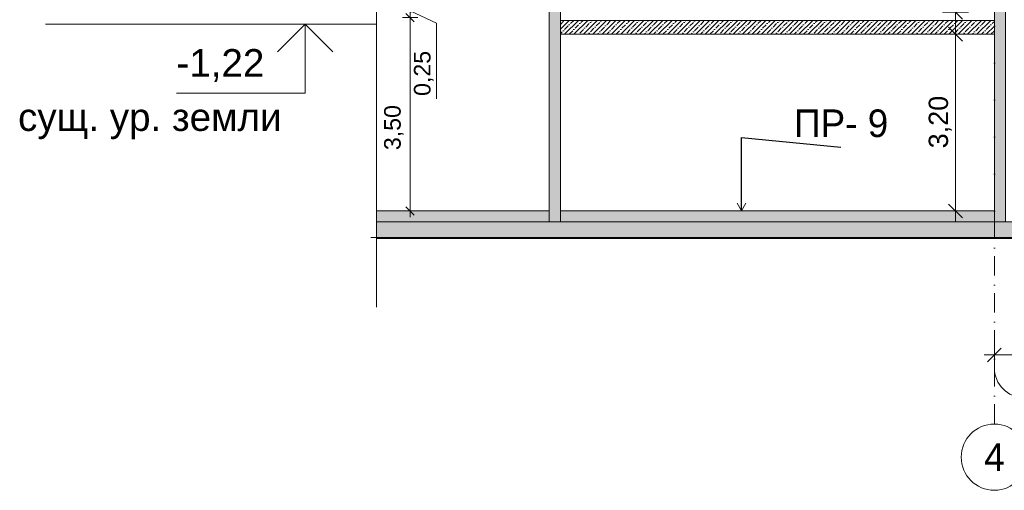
# Model space of a CAD drawing. Header units: millimetres. Extents: x -467606 to 1964440, y -17510 to 201584.
# Tile 1 of 43: x -467606 to -449776, y -9659 to -1138. Entities that reach past the tile are written whole.
import ezdxf

# ---------------------------------------------------------------- set-up
doc = ezdxf.new("R2010")
doc.units = ezdxf.units.MM
doc.header["$MEASUREMENT"] = 0
doc.linetypes.add('Штрихпунктирная', pattern=[670.277762, 352.777767, -176.388884, 0, -141.111112])
for name, color, linetype, lineweight in [('0_Ном._пера__1', 7, 'Continuous', 0), ('0_Ном._пера__120', 7, 'Continuous', 0), ('0_Ном._пера__2', 8, 'Continuous', 15), ('S - строительный объем.АР_Ном._пера__1', 7, 'Continuous', 0), ('АР-вертикальная связь - Лестница.АР_Ном._пера__1', 7, 'Continuous', 0), ('АР-Стены_внутренние_пилоны.АР_Ном._пера__1', 7, 'Continuous', 0), ('АР-Стены_внутренние_пилоны.АР_Ном._пера__41', 7, 'Continuous', 20), ('АР-Чертеж-Размеры.АР_Ном._пера__1', 7, 'Continuous', 0), ('АР-Чертеж-Размеры.АР_Ном._пера__120', 7, 'Continuous', 0), ('АР-Чертеж-Размеры.АР_Ном._пера__141', 7, 'Continuous', 5)]:
    doc.layers.add(name, color=color, linetype=linetype, lineweight=lineweight)
doc.layers.add('АР-вертикальная связь - Лестница.АР_Ном._пера__180', color=7, linetype='Continuous', lineweight=5, true_color=0xd6cda7)
doc.layers.add('АР-Чертеж-Размеры.АР', color=7, linetype='Continuous')
doc.styles.add('РЎР“Р•РќР•Р\xa0Р\x98Р\xa0_РЎРўР\x98Р›Р¬_1', font='arial.ttf')
doc.styles.add('РЎР“Р•РќР•Р\xa0Р\x98Р\xa0_РЎРўР\x98Р›Р¬_3', font='GOTHIC.TTF')
doc.linetypes.add('Линия Разрыва', pattern='A,0,[1,16 Р\xa0Р°Р·СЂРµР· 2-2. РљРѕСЂРїСѓСЃ 21.Shx,S=15.679026,R=0,X=0,Y=0],-1975.557214,0', length=1975.557214)
doc.dimstyles.new('СГЕНЕРИР_СТИЛЬ__2', dxfattribs={"dimtxt": 350, "dimasz": 237.5, "dimexe": 0.18, "dimexo": 300000, "dimgap": 0, "dimtad": 1, "dimlfac": 0.001, "dimzin": 0, "dimdsep": 46, "dimtxsty": 'РЎР“Р•РќР•Р\xa0Р\x98Р\xa0_РЎРўР\x98Р›Р¬_1', "dimblk": 'ARROWHEAD_6', "dimblk1": 'ARROWHEAD_6', "dimblk2": 'ARROWHEAD_6', "dimcen": 0.09, "dimclrd": 7, "dimclre": 7, "dimclrt": 7, "dimadec": 0, "dimazin": 0, "dimtfac": 1, "dimtdec": 4, "dimtmove": 0, "dimatfit": 3, "dimfxl": 1, "dimtolj": 1, "dimtzin": 0, "dimarcsym": 0})
doc.dimstyles.new('СГЕНЕРИР_СТИЛЬ__3', dxfattribs={"dimtxt": 350, "dimasz": 237.5, "dimexe": 0.18, "dimexo": 300000, "dimgap": 0, "dimtad": 1, "dimlfac": 0.001, "dimzin": 0, "dimdsep": 46, "dimtxsty": 'РЎР“Р•РќР•Р\xa0Р\x98Р\xa0_РЎРўР\x98Р›Р¬_1', "dimblk": 'ARROWHEAD_6', "dimblk1": 'ARROWHEAD_6', "dimblk2": 'ARROWHEAD_6', "dimcen": 0.09, "dimclrd": 7, "dimclre": 7, "dimclrt": 7, "dimadec": 0, "dimazin": 0, "dimtfac": 1, "dimtdec": 4, "dimtmove": 2, "dimatfit": 3, "dimfxl": 1, "dimtolj": 1, "dimtzin": 0, "dimarcsym": 0})
doc.dimstyles.new('СГЕНЕРИР_СТИЛЬ__4', dxfattribs={"dimtxt": 350, "dimasz": 237.5, "dimexe": 0.18, "dimexo": 300000, "dimgap": 0, "dimtad": 1, "dimtih": 1, "dimtoh": 1, "dimlfac": 0.001, "dimzin": 0, "dimdsep": 46, "dimtxsty": 'РЎР“Р•РќР•Р\xa0Р\x98Р\xa0_РЎРўР\x98Р›Р¬_1', "dimblk": 'ARROWHEAD_6', "dimblk1": 'ARROWHEAD_6', "dimblk2": 'ARROWHEAD_6', "dimcen": 0.09, "dimclrd": 7, "dimclre": 7, "dimclrt": 7, "dimadec": 0, "dimazin": 0, "dimtfac": 1, "dimtdec": 4, "dimtmove": 0, "dimatfit": 3, "dimfxl": 1, "dimtolj": 1, "dimtzin": 0, "dimarcsym": 0})
doc.dimstyles.new('СГЕНЕРИР_СТИЛЬ__5', dxfattribs={"dimtxt": 300, "dimasz": 142.5, "dimexe": 0.18, "dimexo": 0.0625, "dimgap": 0, "dimtad": 1, "dimlfac": 0.001, "dimzin": 0, "dimdsep": 46, "dimtxsty": 'РЎР“Р•РќР•Р\xa0Р\x98Р\xa0_РЎРўР\x98Р›Р¬_1', "dimblk": 'ARROWHEAD_6', "dimblk1": 'ARROWHEAD_6', "dimblk2": 'ARROWHEAD_6', "dimcen": 0.09, "dimse1": 1, "dimse2": 1, "dimclrd": 7, "dimclre": 7, "dimclrt": 7, "dimadec": 0, "dimazin": 0, "dimtfac": 1, "dimtdec": 4, "dimtmove": 2, "dimatfit": 3, "dimfxl": 1, "dimtolj": 1, "dimtzin": 0, "dimarcsym": 0})
doc.dimstyles.new('СГЕНЕРИР_СТИЛЬ__9', dxfattribs={"dimtxt": 0.18, "dimasz": 152, "dimexe": 0.18, "dimexo": 0.0625, "dimgap": 0, "dimtad": 0, "dimtih": 1, "dimtoh": 1, "dimdec": 4, "dimzin": 0, "dimdsep": 46, "dimcen": 0.09, "dimadec": 0, "dimazin": 0, "dimtfac": 1, "dimtdec": 4, "dimtmove": 0, "dimatfit": 3, "dimldrblk": 'ARROWHEAD_14', "dimfxl": 1, "dimtolj": 1, "dimtzin": 0, "dimarcsym": 0})
pattern_1 = [(45, (0, 0), (-84.852814, 84.852814), []), (45, (-42.43, 42.43), (-84.852814, 84.852814), [90, -30, 0, -30])]

# ---------------------------------------------------------------- blocks, each defined once
blk = doc.blocks.new('Линия_3_3', base_point=(-449955, 3968))
at = {"layer": '0_Ном._пера__1', "color": 7, "linetype": 'Continuous', "lineweight": 0}
blk.add_circle((-449955, -9059), 600, dxfattribs=at)
at = {"layer": '0_Ном._пера__120', "color": 7, "linetype": 'Штрихпунктирная', "lineweight": 0}
blk.add_line((-449955, 3968), (-449955, -8459), dxfattribs=at)
blk = doc.blocks.new('*D260')
at = {"layer": 'АР-Чертеж-Размеры.АР_Ном._пера__1', "color": 7, "linetype": 'Continuous', "lineweight": 0, "transparency": 16777216}
for p, q in [((-450426, -1400), (-450894, -1400)), ((-450785, -1275), (-450535, -1525)), ((-450660, -4600), (-450660, -1400)), ((-450426, -4600), (-450894, -4600)), ((-450785, -4475), (-450535, -4725)), ((-450660, -4787), (-450660, -4600))]:
    blk.add_line(p, q, dxfattribs=at)
at = {"layer": 'АР-Чертеж-Размеры.АР_Ном._пера__1', "color": 7, "lineweight": 0, "transparency": 16777216, "insert": (-450730, -3467), "char_height": 350, "attachment_point": 7, "rotation": 90, "style": 'РЎР“Р•РќР•Р\xa0Р\x98Р\xa0_РЎРўР\x98Р›Р¬_1'}
blk.add_mtext('\\A1;{\\pql;\\fArial|b0|i0|c204|p0;\\W1.000000;3,20}', dxfattribs=at)
blk = doc.blocks.new('ARROWHEAD_6')
at = {"color": 0, "linetype": 'Continuous', "lineweight": 0}
for p, q in [((0, 0), (-1, 0)), ((-0.5, -0.5), (0.5, 0.5))]:
    blk.add_line(p, q, dxfattribs=at)
blk = doc.blocks.new('*D261')
at = {"layer": 'АР-Чертеж-Размеры.АР_Ном._пера__1', "color": 7, "linetype": 'Continuous', "lineweight": 0, "transparency": 16777216}
for p, q in [((-450660, -1000), (-450660, 3700)), ((-450785, -875), (-450535, -1125)), ((-450426, -1000), (-450894, -1000)), ((-450660, -1400), (-450660, -1000)), ((-450426, -1400), (-450894, -1400)), ((-450785, -1275), (-450535, -1525))]:
    blk.add_line(p, q, dxfattribs=at)
blk = doc.blocks.new('*D272')
at = {"layer": 'АР-Чертеж-Размеры.АР_Ном._пера__1', "color": 7, "linetype": 'Continuous', "lineweight": 0, "transparency": 16777216}
for p, q in [((-448194, -1400), (-448663, -1400)), ((-448554, -1275), (-448304, -1525)), ((-448429, -4600), (-448429, -1400)), ((-448194, -4600), (-448663, -4600)), ((-448554, -4475), (-448304, -4725)), ((-448429, -4787), (-448429, -4600))]:
    blk.add_line(p, q, dxfattribs=at)
at = {"layer": 'АР-Чертеж-Размеры.АР_Ном._пера__1', "color": 7, "lineweight": 0, "transparency": 16777216, "insert": (-448499, -3467), "char_height": 350, "attachment_point": 7, "rotation": 90, "style": 'РЎР“Р•РќР•Р\xa0Р\x98Р\xa0_РЎРўР\x98Р›Р¬_1'}
blk.add_mtext('\\A1;{\\pql;\\fArial|b0|i0|c204|p0;\\W1.000000;3,20}', dxfattribs=at)
blk = doc.blocks.new('*D278')
at = {"layer": 'АР-Чертеж-Размеры.АР_Ном._пера__1', "color": 7, "linetype": 'Continuous', "lineweight": 0, "transparency": 16777216}
for p, q in [((-448554, -875), (-448304, -1125)), ((-448429, -1075), (-448058, -791)), ((-448194, -1000), (-448663, -1000)), ((-448554, -1025), (-448304, -1275)), ((-448429, -1150), (-448429, -1000)), ((-448428, -1068), (-448429, -1082)), ((-448194, -1150), (-448663, -1150))]:
    blk.add_line(p, q, dxfattribs=at)
blk = doc.blocks.new('*D286')
at = {"layer": 'АР-Чертеж-Размеры.АР_Ном._пера__1', "color": 7, "linetype": 'Continuous', "lineweight": 0, "transparency": 16777216}
for p, q in [((-460536, -4600), (-460536, -1100)), ((-460395, -4600), (-460676, -4600)), ((-460536, -4712), (-460536, -4600))]:
    blk.add_line(p, q, dxfattribs=at)
at = {"layer": 'АР-Чертеж-Размеры.АР_Ном._пера__120', "color": 7, "linetype": 'Continuous', "lineweight": 0, "transparency": 16777216}
for p, q in [((-460536, -975), (-460061, -1198)), ((-460061, -1198), (-460061, -1667)), ((-460061, -1667), (-460061, -2568))]:
    blk.add_line(p, q, dxfattribs=at)
at = {"layer": 'АР-Чертеж-Размеры.АР_Ном._пера__141', "color": 7, "linetype": 'Continuous', "lineweight": 5, "transparency": 16777216}
for p, q in [((-460611, -1025), (-460461, -1175)), ((-460611, -4525), (-460461, -4675))]:
    blk.add_line(p, q, dxfattribs=at)
at = {"layer": 'АР-Чертеж-Размеры.АР_Ном._пера__120', "color": 7, "lineweight": 0, "transparency": 16777216, "char_height": 300, "attachment_point": 7, "rotation": 90, "style": 'РЎР“Р•РќР•Р\xa0Р\x98Р\xa0_РЎРўР\x98Р›Р¬_1'}
for s, insert in [('\\A1;{\\pql;\\fArial|b0|i0|c204|p0;\\W1.000000;0,25}', (-460111, -2518)), ('\\A1;{\\pql;\\fArial|b0|i0|c204|p0;\\W1.000000;3,50}', (-460651, -3499))]:
    blk.add_mtext(s, dxfattribs=dict(at, insert=insert))
blk = doc.blocks.new('*D287')
at = {"layer": 'АР-Чертеж-Размеры.АР_Ном._пера__1', "color": 7, "linetype": 'Continuous', "lineweight": 0, "transparency": 16777216}
for p, q in [((-460536, -850), (-460536, 1400)), ((-460395, -850), (-460676, -850)), ((-460536, -1100), (-460536, -850)), ((-460395, -1100), (-460676, -1100)), ((-460536, -4600), (-460536, -1100))]:
    blk.add_line(p, q, dxfattribs=at)
at = {"layer": 'АР-Чертеж-Размеры.АР_Ном._пера__120', "color": 7, "linetype": 'Continuous', "lineweight": 0, "transparency": 16777216}
for q in [(-460061, -1198), (-460524, -1008)]:
    blk.add_line((-460536, -975), q, dxfattribs=at)
at = {"layer": 'АР-Чертеж-Размеры.АР_Ном._пера__141', "color": 7, "linetype": 'Continuous', "lineweight": 5, "transparency": 16777216}
for p, q in [((-460611, -775), (-460461, -925)), ((-460611, -1025), (-460461, -1175))]:
    blk.add_line(p, q, dxfattribs=at)
blk = doc.blocks.new('Линейный Размер_46_3', base_point=(-462437, -1220))
at = {"layer": 'АР-Чертеж-Размеры.АР_Ном._пера__1', "color": 7, "linetype": 'Continuous', "lineweight": 0}
for p, q in [((-462437, -1220), (-462937, -1720)), ((-462437, -1220), (-462812, -1220)), ((-462437, -1220), (-462062, -1220)), ((-461937, -1720), (-462437, -1220)), ((-462437, -1220), (-462437, -2470)), ((-462437, -2470), (-464768, -2470))]:
    blk.add_line(p, q, dxfattribs=at)
at = {"layer": 'АР-Чертеж-Размеры.АР_Ном._пера__1', "color": 7, "lineweight": 0, "insert": (-464768, -2263), "char_height": 500, "attachment_point": 7, "style": 'РЎР“Р•РќР•Р\xa0Р\x98Р\xa0_РЎРўР\x98Р›Р¬_1'}
blk.add_mtext('\\A1;{\\pql;\\fArial|b0|i0|c204|p0;\\W1.000000;-1,22}', dxfattribs=at)
blk = doc.blocks.new('*D329')
at = {"layer": 'АР-Чертеж-Размеры.АР_Ном._пера__1', "color": 7, "linetype": 'Continuous', "lineweight": 0, "transparency": 16777216}
for p, q in [((-449830, -7083), (-450080, -7333)), ((-449955, -7443), (-449955, -6974)), ((-427660, -7083), (-427910, -7333)), ((-427785, -7443), (-427785, -6974)), ((-450143, -7208), (-449955, -7208)), ((-449955, -7208), (-427785, -7208))]:
    blk.add_line(p, q, dxfattribs=at)
at = {"layer": 'АР-Чертеж-Размеры.АР_Ном._пера__1', "color": 7, "lineweight": 0, "transparency": 16777216, "insert": (-439471, -7138), "char_height": 350, "attachment_point": 7, "style": 'РЎР“Р•РќР•Р\xa0Р\x98Р\xa0_РЎРўР\x98Р›Р¬_1'}
blk.add_mtext('\\A1;{\\pql;\\fArial|b0|i0|c204|p0;\\W1.000000;22,17}', dxfattribs=at)
blk = doc.blocks.new('ARROWHEAD_14')
at = {"color": 0, "linetype": 'Continuous', "lineweight": 0}
blk.add_line((0, 0), (-1, 0), dxfattribs=at)
at = {"color": 0, "linetype": 'Continuous', "lineweight": 0, "flags": 128}
blk.add_lwpolyline([(-0.9093, 0.525), (0, 0), (-0.9093, -0.525)], dxfattribs=at)

msp = doc.modelspace()

# ---------------------------------------------------------------- hatches: boundary and pattern name
at = {"layer": '0_Ном._пера__2', "linetype": 'Continuous', "lineweight": 15}
h = msp.add_hatch(dxfattribs=at)
h.set_pattern_fill('ЖЕЛЕЗОБЕТОН__PROJECT__0003', color=8, style=0, pattern_type=2)
h.set_pattern_definition(pattern_1)
h.paths.add_polyline_path([(-457815.093, -1400), (-449955.322, -1400), (-449955.322, -1150), (-457815.093, -1150)])
at = {"layer": 'АР-вертикальная связь - Лестница.АР_Ном._пера__180', "linetype": 'Continuous', "lineweight": 0, "true_color": 0x353329}
for points in [[(-458015.093, -4799.999), (-461142.81, -4799.999), (-461142.82, -4599.999), (-458015.093, -4599.999)], [(-449955.323, -4599.999), (-449955.323, -4799.999), (-457815.093, -4799.999), (-457815.093, -4599.999)]]:
    msp.add_hatch(color=250, dxfattribs=at).paths.add_polyline_path(points)
at = {"layer": 'АР-Стены_внутренние_пилоны.АР_Ном._пера__1', "linetype": 'Continuous', "lineweight": 0}
h = msp.add_hatch(dxfattribs=at)
h.set_pattern_fill('ЖЕЛЕЗОБЕТОН__PROJECT__0003', style=0, pattern_type=2)
h.set_pattern_definition(pattern_1)
h.paths.add_polyline_path([(-449755.323, -4799.999), (-449955.323, -4799.999), (-449955.323, 9060), (-449755.323, 9060)])
h = msp.add_hatch(dxfattribs=at)
h.set_pattern_fill('ЖЕЛЕЗОБЕТОН__PROJECT__0003', style=0, pattern_type=2)
h.set_pattern_definition(pattern_1)
h.paths.add_polyline_path([(-457815.093, -4799.999), (-458015.093, -4799.999), (-458015.093, 7780), (-457815.093, 7780)])
h = msp.add_hatch(dxfattribs=at)
h.set_pattern_fill('ЖЕЛЕЗОБЕТОН__PROJECT__0003', style=0, pattern_type=2)
h.set_pattern_definition(pattern_1)
h.paths.add_polyline_path([(-454924.13, -4799.999), (-449955.323, -4799.999), (-449955.323, -5099.999), (-461142.809, -5099.999), (-461142.81, -4799.999)])
h = msp.add_hatch(dxfattribs=at)
h.set_pattern_fill('ЖЕЛЕЗОБЕТОН__PROJECT__0003', style=0, pattern_type=2)
h.set_pattern_definition(pattern_1)
h.paths.add_polyline_path([(-446743.767, -4799.999), (-434565.506, -4799.999), (-434565.506, -5099.999), (-449955.323, -5099.999), (-449955.323, -4799.999)])

# ---------------------------------------------------------------- linework, layer by layer
at = {"layer": '0_Ном._пера__1', "color": 7, "linetype": 'Линия Разрыва', "lineweight": 0}
for p, q in [((-461142.719, -6342.045), (-461143.375, 7050)), ((-461247.789, -5080.556), (-416602.135, -5080.556))]:
    msp.add_line(p, q, dxfattribs=at)
at = {"layer": '0_Ном._пера__1', "color": 7, "linetype": 'Continuous', "lineweight": 0, "flags": 128}
msp.add_lwpolyline([(-457815.093, -1400), (-449955.322, -1400), (-449955.322, -1150), (-457815.093, -1150)], close=True, dxfattribs=at)
at = {"layer": '0_Ном._пера__1', "color": 7, "linetype": 'Continuous', "lineweight": 0}
msp.add_lwpolyline([(-449955.322, -7442.506, 0.414213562), (-449417.296, -7980.531), (-439374.573, -7980.531, -0.141804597), (-439087.205, -8063.704), (-438870.261, -8200.765)], format="xyb", dxfattribs=at)
at = {"layer": 'S - строительный объем.АР_Ном._пера__1', "color": 7, "linetype": 'Continuous', "lineweight": 0}
msp.add_line((-467137.61, -1220.118), (-461143.113, -1220.118), dxfattribs=at)
at = {"layer": 'АР-вертикальная связь - Лестница.АР_Ном._пера__1', "color": 7, "linetype": 'Continuous', "lineweight": 0, "flags": 128}
for points in [[(-458015.093, -4799.999), (-461142.81, -4799.999), (-461142.82, -4599.999), (-458015.093, -4599.999)], [(-449955.323, -4599.999), (-449955.323, -4799.999), (-457815.093, -4799.999), (-457815.093, -4599.999)]]:
    msp.add_lwpolyline(points, close=True, dxfattribs=at)
at = {"layer": 'АР-Стены_внутренние_пилоны.АР_Ном._пера__1', "color": 7, "linetype": 'Continuous', "lineweight": 0, "flags": 128}
for points in [[(-449755.323, -4799.999), (-449955.323, -4799.999), (-449955.323, 9060), (-449755.323, 9060)], [(-457815.093, -4799.999), (-458015.093, -4799.999), (-458015.093, 7780), (-457815.093, 7780)], [(-454924.13, -4799.999), (-449955.323, -4799.999), (-449955.323, -5099.999), (-461142.809, -5099.999), (-461142.81, -4799.999)], [(-446743.767, -4799.999), (-434565.506, -4799.999), (-434565.506, -5099.999), (-449955.323, -5099.999), (-449955.323, -4799.999)]]:
    msp.add_lwpolyline(points, close=True, dxfattribs=at)
at = {"layer": 'АР-Стены_внутренние_пилоны.АР_Ном._пера__41', "color": 7, "linetype": 'Continuous', "lineweight": 20}
msp.add_line((-450006.268, -9622.225), (-450005.318, -9622.225), dxfattribs=at)

# ---------------------------------------------------------------- block references
at = {"color": 7, "linetype": 'Штрихпунктирная', "lineweight": 0}
msp.add_blockref('Линия_3_3', (-449955.322, 3968.351), dxfattribs=at)
at = {"layer": 'АР-Чертеж-Размеры.АР', "color": 7, "linetype": 'Continuous', "lineweight": 0}
msp.add_blockref('Линейный Размер_46_3', (-462436.529, -1220.118), dxfattribs=at)

# ---------------------------------------------------------------- texts
at = {"layer": '0_Ном._пера__120', "color": 7, "linetype": 'Continuous', "lineweight": 0, "char_height": 500, "style": 'РЎР“Р•РќР•Р\xa0Р\x98Р\xa0_РЎРўР\x98Р›Р¬_3'}
for s, insert, attachment_point in [('\\A1;{\\pqr;\\fCentury Gothic|b0|i0|c204|p0;\\W1.000000;П\\fCentury Gothic|b0|i0|c204|p0;\\W1.000000;Р\\fCentury Gothic|b0|i0|c204|p0;\\W1.000000;- \\fCentury Gothic|b0|i0|c204|p0;\\W1.000000;9}', (-451877.064, -3269.968), 9), ('\\A1;{\\pqc;\\fCentury Gothic|b0|i0|c204|p0;\\W1.000000;4}', (-449955.322, -9056.544), 5)]:
    msp.add_mtext(s, dxfattribs=dict(at, insert=insert, attachment_point=attachment_point))
at = {"layer": 'АР-Чертеж-Размеры.АР_Ном._пера__1', "color": 7, "linetype": 'Continuous', "lineweight": 0, "insert": (-465248.644, -2651.813), "char_height": 500, "attachment_point": 2, "style": 'РЎР“Р•РќР•Р\xa0Р\x98Р\xa0_РЎРўР\x98Р›Р¬_1'}
msp.add_mtext('\\A1;{\\pqc;\\fArial|b0|i0|c204|p0;\\W1.000000;сущ. ур. земли}', dxfattribs=at)

# ---------------------------------------------------------------- dimensions: what is measured, and where the dimension line sits
at = {"layer": 'АР-Чертеж-Размеры.АР', "color": 7, "linetype": 'Continuous', "lineweight": 0}
dim = msp.add_linear_dim(base=(-427785.2, -7208.306), p1=(-449955.322, 3968.351), p2=(-427785.2, 3968.351), dimstyle='СГЕНЕРИР_СТИЛЬ__4', dxfattribs=at)
dim.commit()
dim.dimension.update_dxf_attribs({"geometry": '*D329', "text_midpoint": (-438884.564, -6963.306), "dimtype": 160})
for base, p1, p2, dimstyle, picture, middle in [((-450660.09, -1000), (-450835.296, -1400), (-454570.931, -1000), 'СГЕНЕРИР_СТИЛЬ__2', '*D261', (-450905.09, -421.897)), ((-460535.546, -850), (-458015.093, -1100), (-458015.093, -850), 'СГЕНЕРИР_СТИЛЬ__5', '*D287', (-460260.686, -2129.294)), ((-448428.55, -1000), (-448286.512, -1150), (-453746.228, -1000), 'СГЕНЕРИР_СТИЛЬ__3', '*D278', (-447832.95, -281.039)), ((-460535.546, -1100), (-460535.546, -4599.999), (-458015.093, -1100), 'СГЕНЕРИР_СТИЛЬ__5', '*D286', (-460801.018, -3110.243)), ((-450660.09, -1400), (-454724.948, -4599.999), (-450835.296, -1400), 'СГЕНЕРИР_СТИЛЬ__2', '*D260', (-450905.09, -3014.007)), ((-448428.55, -1400), (-453573.912, -4599.999), (-449755.323, -1400), 'СГЕНЕРИР_СТИЛЬ__2', '*D272', (-448673.55, -3014.007))]:
    dim = msp.add_linear_dim(base=base, p1=p1, p2=p2, angle=90, dimstyle=dimstyle, dxfattribs=at)
    dim.commit()
    dim.dimension.update_dxf_attribs({"geometry": picture, "text_midpoint": middle, "dimtype": 160, "text_rotation": 90})

# ---------------------------------------------------------------- leaders
at = {"layer": '0_Ном._пера__120', "color": 7, "linetype": 'Continuous', "lineweight": 0, "annotation_type": 0, "has_hookline": 1, "hookline_direction": 0, "text_width": 1593.134}
msp.add_leader([(-454534.744, -4599.999), (-454534.744, -3269.968), (-452738.244, -3448.392)], dimstyle='СГЕНЕРИР_СТИЛЬ__9', dxfattribs=at)

doc.saveas('drawing.dxf')
